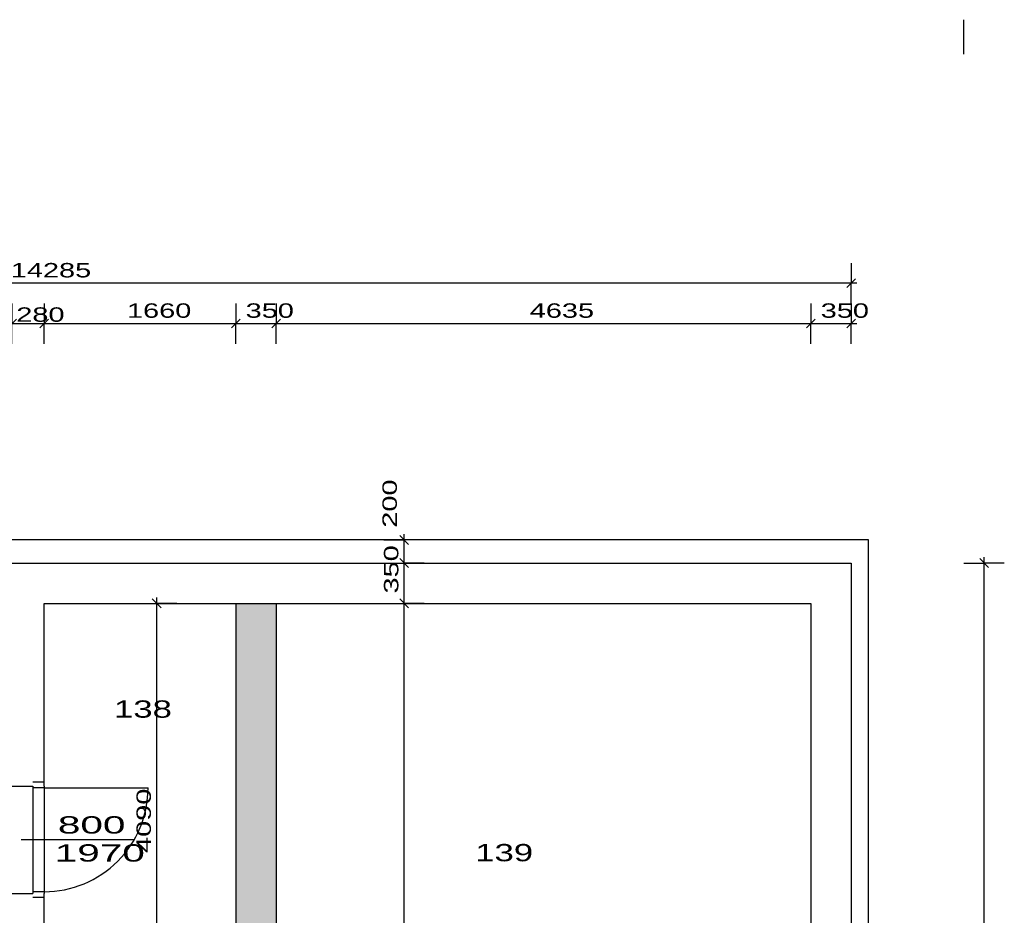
# Model space of a CAD drawing. Extents: x -196363 to 396902, y -489949 to -260582.
# Tile 113 of 256: x 134036 to 142572, y -373298 to -365532. Entities that reach past the tile are written whole.
import ezdxf

# ---------------------------------------------------------------- set-up
doc = ezdxf.new("R2010")
doc.units = 0
doc.header["$MEASUREMENT"] = 0
for name, color, linetype in [('bourani', 15, 'Continuous'), ('koty', 1, 'Continuous'), ('legenda', 1, 'Continuous'), ('noszdiv', 1, 'Continuous'), ('srafbourani', 15, 'Continuous')]:
    doc.layers.add(name, color=color, linetype=linetype)
doc.styles.add('SPIRITTXTSTYLE1', font='ROMAN')
doc.styles.add('SPIRITTXTSTYLE2', font='txt')
doc.linetypes.add('CERCH2', pattern='A,0,-1,[17,dur+dsp vaclavov.shx,S=0.003401,R=0,X=-1,Y=0],0', length=1)
doc.dimstyles.new('SPIRITSTYLE150', dxfattribs={"dimtxt": 125, "dimasz": 12.7, "dimexe": 175, "dimexo": 977.326538, "dimgap": 50, "dimtad": 1, "dimdec": 3, "dimzin": 0, "dimdsep": 46, "dimlunit": 7, "dimtxsty": 'SPIRITTXTSTYLE1', "dimblk1": '_TICKMARKS150', "dimblk2": '_TICKMARKS150', "dimsah": 1, "dimcen": 0.09, "dimdle": 50, "dimclrd": 1, "dimclre": 1, "dimclrt": 1, "dimadec": 0, "dimazin": 0, "dimtfac": 1, "dimtdec": 4, "dimtofl": 0, "dimtmove": 1, "dimatfit": 0, "dimfxl": 0, "dimtolj": 1, "dimtzin": 0, "dimarcsym": 0})
doc.dimstyles.new('SPIRITSTYLE26', dxfattribs={"dimtxt": 125, "dimasz": 12.7, "dimexe": 175, "dimexo": -175, "dimgap": 50, "dimtad": 1, "dimdec": 3, "dimzin": 0, "dimdsep": 46, "dimlunit": 7, "dimtxsty": 'SPIRITTXTSTYLE1', "dimblk1": '_TICKMARKS26', "dimblk2": '_TICKMARKS26', "dimsah": 1, "dimcen": 0.09, "dimdle": 50, "dimclrd": 1, "dimclre": 1, "dimclrt": 1, "dimadec": 0, "dimazin": 0, "dimtfac": 1, "dimtdec": 4, "dimtofl": 0, "dimtmove": 1, "dimatfit": 0, "dimfxl": 0, "dimtolj": 1, "dimtzin": 0, "dimarcsym": 0})
doc.dimstyles.new('SPIRITSTYLE358', dxfattribs={"dimtxt": 125, "dimasz": 12.7, "dimexe": 175, "dimexo": 3700.533936, "dimgap": 50, "dimtad": 1, "dimdec": 3, "dimzin": 0, "dimdsep": 46, "dimlunit": 7, "dimtxsty": 'SPIRITTXTSTYLE1', "dimblk1": '_TICKMARKS358', "dimblk2": '_TICKMARKS358', "dimsah": 1, "dimcen": 0.09, "dimdle": 50, "dimclrd": 1, "dimclre": 1, "dimclrt": 1, "dimadec": 0, "dimazin": 0, "dimtfac": 1, "dimtdec": 4, "dimtofl": 0, "dimtmove": 1, "dimatfit": 0, "dimfxl": 0, "dimtolj": 1, "dimtzin": 0, "dimarcsym": 0})
doc.dimstyles.new('SPIRITSTYLE52', dxfattribs={"dimtxt": 125, "dimasz": 12.7, "dimexe": 175, "dimexo": 2251.444092, "dimgap": 50, "dimtad": 1, "dimdec": 3, "dimzin": 0, "dimdsep": 46, "dimlunit": 7, "dimtxsty": 'SPIRITTXTSTYLE1', "dimblk1": '_TICKMARKS52', "dimblk2": '_TICKMARKS52', "dimsah": 1, "dimcen": 0.09, "dimdle": 50, "dimclrd": 1, "dimclre": 1, "dimclrt": 1, "dimadec": 0, "dimazin": 0, "dimtfac": 1, "dimtdec": 4, "dimtofl": 0, "dimtmove": 1, "dimatfit": 0, "dimfxl": 0, "dimtolj": 1, "dimtzin": 0, "dimarcsym": 0})
doc.dimstyles.new('SPIRITSTYLE54', dxfattribs={"dimtxt": 125, "dimasz": 12.7, "dimexe": 175, "dimexo": 3776.436279, "dimgap": 50, "dimtad": 1, "dimdec": 3, "dimzin": 0, "dimdsep": 46, "dimlunit": 7, "dimtxsty": 'SPIRITTXTSTYLE1', "dimblk1": '_TICKMARKS54', "dimblk2": '_TICKMARKS54', "dimsah": 1, "dimcen": 0.09, "dimdle": 50, "dimclrd": 1, "dimclre": 1, "dimclrt": 1, "dimadec": 0, "dimazin": 0, "dimtfac": 1, "dimtdec": 4, "dimtofl": 0, "dimtmove": 1, "dimatfit": 0, "dimfxl": 0, "dimtolj": 1, "dimtzin": 0, "dimarcsym": 0})

# ---------------------------------------------------------------- blocks, each defined once
blk = doc.blocks.new('_TICKMARKS26')
at = {"color": 1, "linetype": 'Continuous'}
blk.add_line((-3, -3), (3, 3), dxfattribs=at)
blk = doc.blocks.new('*D623')
at = {"color": 1, "linetype": 'Continuous', "ltscale": 300}
for p, q in [((137193.65625, -370592.90625, 1723.80005), (137368.65625, -370592.90625, 1723.80005)), ((137368.65625, -377227.875, 1723.80005), (137368.65625, -370542.90625, 1723.80005)), ((137543.65625, -370592.90625, 1723.80005), (137368.65625, -370592.90625, 1723.80005)), ((137193.65625, -377177.875, 1723.80005), (137368.65625, -377177.875, 1723.80005)), ((137543.65625, -377177.875, 1723.80005), (137368.65625, -377177.875, 1723.80005))]:
    blk.add_line(p, q, dxfattribs=at)
at = {"color": 1, "linetype": 'Continuous', "ltscale": 300, "xscale": 12.69999980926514, "yscale": 12.69999980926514, "zscale": 12.69999980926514}
for p, rotation in [((137368.65625, -370592.90625, 1723.80005), 90.00000250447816), ((137368.65625, -377177.875, 1723.80005), 270.0000006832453)]:
    blk.add_blockref('_TICKMARKS26', p, dxfattribs=dict(at, rotation=rotation))
at = {"color": 1, "linetype": 'Continuous', "ltscale": 300, "style": 'SPIRITTXTSTYLE1', "width": 1.5}
blk.add_text('6585', height=125, rotation=90.000002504, dxfattribs=at).set_placement((137318.65625, -374004.40625, 1723.80005))
blk = doc.blocks.new('*D624')
at = {"color": 1, "linetype": 'Continuous', "ltscale": 300}
for p, q in [((137193.65625, -370242.90625, 1723.80005), (137368.65625, -370242.90625, 1723.80005)), ((137368.65625, -370642.90625, 1723.80005), (137368.65625, -370192.90625, 1723.80005)), ((137543.65625, -370242.90625, 1723.80005), (137368.65625, -370242.90625, 1723.80005)), ((137193.65625, -370592.90625, 1723.80005), (137368.65625, -370592.90625, 1723.80005)), ((137543.65625, -370592.90625, 1723.80005), (137368.65625, -370592.90625, 1723.80005))]:
    blk.add_line(p, q, dxfattribs=at)
at = {"color": 1, "linetype": 'Continuous', "ltscale": 300, "xscale": 12.69999980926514, "yscale": 12.69999980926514, "zscale": 12.69999980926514}
for p, rotation in [((137368.65625, -370242.90625, 1723.80005), 90.00000250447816), ((137368.65625, -370592.90625, 1723.80005), 270.0000006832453)]:
    blk.add_blockref('_TICKMARKS26', p, dxfattribs=dict(at, rotation=rotation))
at = {"color": 1, "linetype": 'Continuous', "ltscale": 300, "style": 'SPIRITTXTSTYLE1', "width": 1.5}
blk.add_text('350', height=125, rotation=90.000002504, dxfattribs=at).set_placement((137318.65625, -370507.1875, 1723.80005))
blk = doc.blocks.new('_TICKMARKS52')
at = {"color": 1, "linetype": 'Continuous'}
blk.add_line((-3, -3), (3, 3), dxfattribs=at)
blk = doc.blocks.new('*D648')
at = {"color": 1, "linetype": 'Continuous', "ltscale": 300}
for p, q in [((126959.2, -367641.5, 1723.8), (126959.2, -367816.5, 1723.8)), ((141244.2, -367641.5, 1723.8), (141244.2, -367816.5, 1723.8)), ((141294.2, -367816.5, 1723.8), (126909.2, -367816.5, 1723.8)), ((126959.2, -367991.5, 1723.8), (126959.2, -367816.5, 1723.8)), ((141244.2, -367991.5, 1723.8), (141244.2, -367816.5, 1723.8))]:
    blk.add_line(p, q, dxfattribs=at)
at = {"color": 1, "linetype": 'Continuous', "ltscale": 300, "xscale": 12.69999980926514, "yscale": 12.69999980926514, "zscale": 12.69999980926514}
for p, rotation in [((126959.2, -367816.5, 1723.8), 180.0000050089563), ((141244.2, -367816.5, 1723.8), 360.0000100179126)]:
    blk.add_blockref('_TICKMARKS52', p, dxfattribs=dict(at, rotation=rotation))
at = {"color": 1, "linetype": 'Continuous', "ltscale": 300, "style": 'SPIRITTXTSTYLE1', "width": 1.5}
blk.add_text('14285', height=125, rotation=360.00001, dxfattribs=at).set_placement((133958.8, -367766.5, 1723.8))
blk = doc.blocks.new('_TICKMARKS54')
at = {"color": 1, "linetype": 'Continuous'}
blk.add_line((-3, -3), (3, 3), dxfattribs=at)
blk = doc.blocks.new('*D651')
at = {"color": 1, "linetype": 'Continuous', "ltscale": 300}
for p, q in [((133969.171875, -367991.46875, 1723.800049), (133969.171875, -368166.4375, 1723.800049)), ((134249.171875, -367991.46875, 1723.800049), (134249.171875, -368166.4375, 1723.800049)), ((133919.1875, -368166.4375, 1723.800049), (134299.171875, -368166.4375, 1723.800049)), ((133969.171875, -368341.4375, 1723.800049), (133969.171875, -368166.4375, 1723.800049)), ((134249.171875, -368341.4375, 1723.800049), (134249.171875, -368166.4375, 1723.800049))]:
    blk.add_line(p, q, dxfattribs=at)
at = {"color": 1, "linetype": 'Continuous', "ltscale": 300, "xscale": 12.69999980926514, "yscale": 12.69999980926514, "zscale": 12.69999980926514, "rotation": 180.0000050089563}
blk.add_blockref('_TICKMARKS54', (133969.171875, -368166.4375, 1723.800049), dxfattribs=at)
at = {"color": 1, "linetype": 'Continuous', "ltscale": 300, "xscale": 12.69999980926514, "yscale": 12.69999980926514, "zscale": 12.69999980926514}
blk.add_blockref('_TICKMARKS54', (134249.171875, -368166.4375, 1723.800049), dxfattribs=at)
at = {"color": 1, "linetype": 'Continuous', "ltscale": 300, "style": 'SPIRITTXTSTYLE1', "width": 1.5}
blk.add_text('280', height=125, dxfattribs=at).set_placement((134006.625, -368151.09375, 1723.800049))
blk = doc.blocks.new('*D652')
at = {"color": 1, "linetype": 'Continuous', "ltscale": 300}
for p, q in [((134249.171875, -367991.46875, 1723.800049), (134249.171875, -368166.4375, 1723.800049)), ((135909.15625, -367991.46875, 1723.800049), (135909.15625, -368166.4375, 1723.800049)), ((134199.171875, -368166.4375, 1723.800049), (135959.140625, -368166.4375, 1723.800049)), ((134249.171875, -368341.4375, 1723.800049), (134249.171875, -368166.4375, 1723.800049)), ((135909.15625, -368341.4375, 1723.800049), (135909.15625, -368166.4375, 1723.800049))]:
    blk.add_line(p, q, dxfattribs=at)
at = {"color": 1, "linetype": 'Continuous', "ltscale": 300, "xscale": 12.69999980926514, "yscale": 12.69999980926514, "zscale": 12.69999980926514, "rotation": 180.0000050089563}
blk.add_blockref('_TICKMARKS52', (134249.171875, -368166.4375, 1723.800049), dxfattribs=at)
at = {"color": 1, "linetype": 'Continuous', "ltscale": 300, "xscale": 12.69999980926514, "yscale": 12.69999980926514, "zscale": 12.69999980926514}
blk.add_blockref('_TICKMARKS52', (135909.15625, -368166.4375, 1723.800049), dxfattribs=at)
at = {"color": 1, "linetype": 'Continuous', "ltscale": 300, "style": 'SPIRITTXTSTYLE1', "width": 1.5}
blk.add_text('1660', height=125, dxfattribs=at).set_placement((134966.0625, -368116.46875, 1723.800049))
blk = doc.blocks.new('*D653')
at = {"color": 1, "linetype": 'Continuous', "ltscale": 300}
for p, q in [((135909.15625, -367991.46875, 1723.800049), (135909.15625, -368166.4375, 1723.800049)), ((136259.1875, -367991.46875, 1723.800049), (136259.1875, -368166.4375, 1723.800049)), ((135859.15625, -368166.4375, 1723.800049), (136309.1875, -368166.4375, 1723.800049)), ((135909.15625, -368341.4375, 1723.800049), (135909.15625, -368166.4375, 1723.800049)), ((136259.1875, -368341.4375, 1723.800049), (136259.1875, -368166.4375, 1723.800049))]:
    blk.add_line(p, q, dxfattribs=at)
at = {"color": 1, "linetype": 'Continuous', "ltscale": 300, "xscale": 12.69999980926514, "yscale": 12.69999980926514, "zscale": 12.69999980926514, "rotation": 180.0000050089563}
blk.add_blockref('_TICKMARKS52', (135909.15625, -368166.4375, 1723.800049), dxfattribs=at)
at = {"color": 1, "linetype": 'Continuous', "ltscale": 300, "xscale": 12.69999980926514, "yscale": 12.69999980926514, "zscale": 12.69999980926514}
blk.add_blockref('_TICKMARKS52', (136259.1875, -368166.4375, 1723.800049), dxfattribs=at)
at = {"color": 1, "linetype": 'Continuous', "ltscale": 300, "style": 'SPIRITTXTSTYLE1', "width": 1.5}
blk.add_text('350', height=125, dxfattribs=at).set_placement((135994.890625, -368116.46875, 1723.800049))
blk = doc.blocks.new('*D654')
at = {"color": 1, "linetype": 'Continuous', "ltscale": 300}
for p, q in [((136259.1875, -367991.46875, 1723.800049), (136259.1875, -368166.4375, 1723.800049)), ((140894.203125, -367991.46875, 1723.800049), (140894.203125, -368166.4375, 1723.800049)), ((136209.203125, -368166.4375, 1723.800049), (140944.1875, -368166.4375, 1723.800049)), ((136259.1875, -368341.4375, 1723.800049), (136259.1875, -368166.4375, 1723.800049)), ((140894.203125, -368341.4375, 1723.800049), (140894.203125, -368166.4375, 1723.800049))]:
    blk.add_line(p, q, dxfattribs=at)
at = {"color": 1, "linetype": 'Continuous', "ltscale": 300, "xscale": 12.69999980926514, "yscale": 12.69999980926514, "zscale": 12.69999980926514, "rotation": 180.0000050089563}
blk.add_blockref('_TICKMARKS52', (136259.1875, -368166.4375, 1723.800049), dxfattribs=at)
at = {"color": 1, "linetype": 'Continuous', "ltscale": 300, "xscale": 12.69999980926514, "yscale": 12.69999980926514, "zscale": 12.69999980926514}
blk.add_blockref('_TICKMARKS52', (140894.203125, -368166.4375, 1723.800049), dxfattribs=at)
at = {"color": 1, "linetype": 'Continuous', "ltscale": 300, "style": 'SPIRITTXTSTYLE1', "width": 1.5}
blk.add_text('4635', height=125, dxfattribs=at).set_placement((138457.640625, -368116.46875, 1723.800049))
blk = doc.blocks.new('*D655')
at = {"color": 1, "linetype": 'Continuous', "ltscale": 300}
for p, q in [((140894.203125, -367991.46875, 1723.800049), (140894.203125, -368166.4375, 1723.800049)), ((141244.1875, -367991.46875, 1723.800049), (141244.1875, -368166.4375, 1723.800049)), ((140844.203125, -368166.4375, 1723.800049), (141294.1875, -368166.4375, 1723.800049)), ((140894.203125, -368341.4375, 1723.800049), (140894.203125, -368166.4375, 1723.800049)), ((141244.1875, -368341.4375, 1723.800049), (141244.1875, -368166.4375, 1723.800049))]:
    blk.add_line(p, q, dxfattribs=at)
at = {"color": 1, "linetype": 'Continuous', "ltscale": 300, "xscale": 12.69999980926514, "yscale": 12.69999980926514, "zscale": 12.69999980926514, "rotation": 180.0000050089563}
blk.add_blockref('_TICKMARKS52', (140894.203125, -368166.4375, 1723.800049), dxfattribs=at)
at = {"color": 1, "linetype": 'Continuous', "ltscale": 300, "xscale": 12.69999980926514, "yscale": 12.69999980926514, "zscale": 12.69999980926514}
blk.add_blockref('_TICKMARKS52', (141244.1875, -368166.4375, 1723.800049), dxfattribs=at)
at = {"color": 1, "linetype": 'Continuous', "ltscale": 300, "style": 'SPIRITTXTSTYLE1', "width": 1.5}
blk.add_text('350', height=125, dxfattribs=at).set_placement((140979.90625, -368116.46875, 1723.800049))
blk = doc.blocks.new('*D657')
at = {"color": 1, "linetype": 'Continuous', "ltscale": 300}
for p, q in [((135048.59375, -370592.90625, 1723.80005), (135223.59375, -370592.90625, 1723.80005)), ((135223.59375, -374732.90625, 1723.80005), (135223.59375, -370542.90625, 1723.80005)), ((135398.59375, -370592.90625, 1723.80005), (135223.59375, -370592.90625, 1723.80005)), ((135048.59375, -374682.90625, 1723.80005), (135223.59375, -374682.90625, 1723.80005)), ((135398.59375, -374682.90625, 1723.80005), (135223.59375, -374682.90625, 1723.80005))]:
    blk.add_line(p, q, dxfattribs=at)
at = {"color": 1, "linetype": 'Continuous', "ltscale": 300, "xscale": 12.69999980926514, "yscale": 12.69999980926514, "zscale": 12.69999980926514}
for p, rotation in [((135223.59375, -370592.90625, 1723.80005), 90.00000250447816), ((135223.59375, -374682.90625, 1723.80005), 270.0000006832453)]:
    blk.add_blockref('_TICKMARKS26', p, dxfattribs=dict(at, rotation=rotation))
at = {"color": 1, "linetype": 'Continuous', "ltscale": 300, "style": 'SPIRITTXTSTYLE1', "width": 1.5}
blk.add_text('4090', height=125, rotation=90.000002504, dxfattribs=at).set_placement((135173.59375, -372756.9375, 1723.80005))
blk = doc.blocks.new('_TICKMARKS150')
at = {"color": 1, "linetype": 'Continuous'}
blk.add_line((-3, -3), (3, 3), dxfattribs=at)
blk = doc.blocks.new('*D844')
at = {"color": 1, "linetype": 'Continuous', "ltscale": 300}
for p, q in [((142221.515625, -370242.90625, 1723.800049), (142396.515625, -370242.90625, 1723.800049)), ((142396.515625, -377577.875, 1723.800049), (142396.515625, -370192.90625, 1723.800049)), ((142571.515625, -370242.90625, 1723.800049), (142396.515625, -370242.90625, 1723.800049)), ((142221.515625, -377527.875, 1723.800049), (142396.515625, -377527.875, 1723.800049)), ((142571.515625, -377527.875, 1723.800049), (142396.515625, -377527.875, 1723.800049))]:
    blk.add_line(p, q, dxfattribs=at)
at = {"color": 1, "linetype": 'Continuous', "ltscale": 300, "xscale": 12.69999980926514, "yscale": 12.69999980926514, "zscale": 12.69999980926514}
for p, rotation in [((142396.515625, -370242.90625, 1723.800049), 90.00000250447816), ((142396.515625, -377527.875, 1723.800049), 270.0000006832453)]:
    blk.add_blockref('_TICKMARKS150', p, dxfattribs=dict(at, rotation=rotation))
at = {"color": 1, "linetype": 'Continuous', "ltscale": 300, "style": 'SPIRITTXTSTYLE1', "width": 1.5}
blk.add_text('7285', height=125, rotation=90.0000025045, dxfattribs=at).set_placement((142346.515625, -374004.40625, 1723.800049))
blk = doc.blocks.new('_TICKMARKS358')
at = {"color": 1, "linetype": 'Continuous'}
blk.add_line((-3, -3), (3, 3), dxfattribs=at)
blk = doc.blocks.new('*D845')
at = {"color": 1, "linetype": 'Continuous', "ltscale": 300}
for p, q in [((137368.65625, -370292.90625, 1723.80005), (137368.65625, -369992.90625, 1723.80005)), ((137193.65625, -370042.90625, 1723.80005), (137368.65625, -370042.90625, 1723.80005)), ((137543.65625, -370042.90625, 1723.80005), (137368.65625, -370042.90625, 1723.80005)), ((137193.65625, -370242.90625, 1723.80005), (137368.65625, -370242.90625, 1723.80005)), ((137543.65625, -370242.90625, 1723.80005), (137368.65625, -370242.90625, 1723.80005))]:
    blk.add_line(p, q, dxfattribs=at)
at = {"color": 1, "linetype": 'Continuous', "ltscale": 300, "xscale": 12.69999980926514, "yscale": 12.69999980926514, "zscale": 12.69999980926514}
for p, rotation in [((137368.65625, -370042.90625, 1723.80005), 90.00000250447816), ((137368.65625, -370242.90625, 1723.80005), 270.0000006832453)]:
    blk.add_blockref('_TICKMARKS358', p, dxfattribs=dict(at, rotation=rotation))
at = {"color": 1, "linetype": 'Continuous', "ltscale": 300, "style": 'SPIRITTXTSTYLE1', "width": 1.5}
blk.add_text('200', height=125, rotation=90.000002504, dxfattribs=at).set_placement((137305.75, -369936.90625, 1723.80005))

msp = doc.modelspace()

# ---------------------------------------------------------------- hatches: boundary and pattern name
at = {"layer": 'srafbourani', "linetype": 'Continuous', "ltscale": 300}
h = msp.add_hatch(dxfattribs=at)
h.set_pattern_fill('Nasyp-1', color=15, scale=23.8125, angle=45.000008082, style=0, pattern_type=2)
h.set_pattern_definition([(45.000008, (858026.688, -24615.152), (-8.41899395, 25.25696945), [0, -23.8125])])
h.paths.add_polyline_path([(136259.1875, -370592.90625), (135909.15625, -370592.90625), (135909.15625, -374682.90625), (134249.17188, -374682.90625), (134249.17188, -374842.875), (135909.15625, -374842.875), (135909.15625, -375192.875), (136219.15625, -375192.84375), (136219.15625, -375232.875), (136259.1875, -375232.875), (136259.1875, -375192.84375)], flags=0)

# ---------------------------------------------------------------- linework, layer by layer
at = {"layer": 'bourani', "color": 15, "linetype": 'Continuous', "ltscale": 300}
for p, q in [((135909.15625, -370592.90625, 2623.80005), (135909.15625, -374682.90625, 2623.80005)), ((136259.1875, -370592.90625, 2623.80005), (136259.1875, -375192.875, 2623.80005)), ((134249.17188, -372192.875, 3447.6001), (135149.1875, -372192.875, 3447.6001))]:
    msp.add_line(p, q, dxfattribs=at)
at = {"layer": 'bourani', "color": 15, "linetype": 'Continuous', "ltscale": 304.799988}
for p, q in [((134249.17188, -372142.875, 1723.80005), (134149.15625, -372142.875, 1723.80005)), ((134249.17188, -373142.875, 1723.80005), (134149.15625, -373142.875, 1723.80005))]:
    msp.add_line(p, q, dxfattribs=at)
at = {"layer": 'bourani', "color": 15, "linetype": 'Continuous', "ltscale": 370.000031}
for p, q in [((134149.15625, -372192.875, 1723.80005), (134149.15625, -373092.875, 1723.80005)), ((134249.17188, -372192.875, 1723.80005), (134249.17188, -373092.875, 1723.80005))]:
    msp.add_line(p, q, dxfattribs=at)
at = {"layer": 'bourani', "color": 15, "linetype": 'Continuous', "ltscale": 250}
msp.add_line((135027.6875, -372642.875, 1723.80005), (134048.95312, -372642.875, 1723.80005), dxfattribs=at)
at = {"layer": 'bourani', "color": 15, "linetype": 'Continuous', "ltscale": 300}
msp.add_arc((134249.17188, -372192.875, 3447.6001), 900.013, 270.000000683, 360.000010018, dxfattribs=at)
at = {"layer": 'bourani', "color": 15, "linetype": 'Continuous', "ltscale": 250}
for p in [(134149.15625, -372642.875, 1723.80005), (134249.17188, -372642.875, 1723.80005)]:
    msp.add_point(p, dxfattribs=at)
at = {"layer": 'bourani', "color": 15, "linetype": 'Continuous', "ltscale": 300}
msp.add_point((134249.17188, -372642.875, 3447.6001), dxfattribs=at)
at = {"layer": 'bourani', "color": 15, "linetype": 'Continuous', "ltscale": 304.799988}
msp.add_point((134249.17188, -372642.875, 1723.80005), dxfattribs=at)
at = {"layer": 'legenda', "color": 1, "linetype": 'Continuous', "ltscale": 300}
msp.add_line((142219.65625, -365831.625, 4347.59961), (142219.65625, -365531.71875, 4347.59961), dxfattribs=at)
at = {"layer": 'noszdiv', "color": 1, "linetype": 'CERCH2', "ltscale": 300}
for p, q in [((141394.15625, -370042.90625, 2623.80005), (114744.15625, -370042.90625, 2623.80005)), ((141394.15625, -377677.875, 2623.80005), (141394.15625, -370042.90625, 2623.80005))]:
    msp.add_line(p, q, dxfattribs=at)
at = {"layer": 'noszdiv', "color": 1, "linetype": 'Continuous', "ltscale": 300}
for p, q in [((132189.14062, -370242.90625, 2623.80005), (141244.1875, -370242.90625, 2623.80005)), ((141244.1875, -370242.90625, 2623.80005), (141244.1875, -377527.875, 2623.80005)), ((134249.17188, -372177.90625, 2623.80005), (134249.17188, -370592.90625, 2623.80005)), ((134249.17188, -370592.90625, 2623.80005), (135909.15625, -370592.90625, 2623.80005)), ((136259.1875, -370592.90625, 2623.80005), (140894.20312, -370592.90625, 2623.80005)), ((140894.20312, -370592.90625, 2623.80005), (140894.20312, -377177.875, 2623.80005)), ((133969.17188, -372177.90625, 2623.80005), (134149.15625, -372177.90625, 2623.80005)), ((134149.15625, -372177.90625, 2623.80005), (134149.15625, -372192.875, 2623.80005)), ((134249.17188, -372192.875, 2623.80005), (134149.15625, -372192.875, 2623.80005)), ((134249.17188, -372177.90625, 2623.80005), (134249.17188, -372192.875, 2623.80005)), ((133969.17188, -373107.90625, 2623.80005), (134149.15625, -373107.90625, 2623.80005)), ((134149.15625, -373092.875, 2623.80005), (134149.15625, -373107.90625, 2623.80005)), ((134249.17188, -373092.875, 2623.80005), (134149.15625, -373092.875, 2623.80005)), ((134249.17188, -373092.875, 2623.80005), (134249.17188, -373107.90625, 2623.80005)), ((134249.17188, -374682.90625, 2623.80005), (134249.17188, -373107.90625, 2623.80005))]:
    msp.add_line(p, q, dxfattribs=at)
at = {"layer": 'srafbourani', "color": 15, "linetype": 'Continuous', "ltscale": 300}
msp.add_line((135909.15625, -370592.90625, 1723.80005), (136259.1875, -370592.90625, 1723.80005), dxfattribs=at)

# ---------------------------------------------------------------- texts
at = {"layer": 'bourani', "color": 15, "linetype": 'Continuous', "ltscale": 250, "style": 'SPIRITTXTSTYLE1', "width": 1.75}
for s, p in [('800', (134367.04688, -372588.75)), ('1970', (134339.90625, -372831.9375))]:
    msp.add_text(s, height=150, dxfattribs=at).set_placement(p)
at = {"layer": 'legenda', "color": 1, "linetype": 'Continuous', "ltscale": 300, "style": 'SPIRITTXTSTYLE2', "width": 1.5}
for s, p in [('138', (134853.65625, -371584.1875, 1723.80005)), ('139', (137985, -372829.125, 1723.80005))]:
    msp.add_text(s, height=150, dxfattribs=at).set_placement(p)

# ---------------------------------------------------------------- dimensions: what is measured, and where the dimension line sits
at = {"layer": 'koty', "color": 1, "linetype": 'Continuous', "ltscale": 300}
for base, p1, p2, picture, middle in [((141244.1875, -367816.46875, 1723.80005), (141244.1875, -370242.90625, 1723.80005), (126959.17188, -370242.90625, 1723.80005), '*D648', (134101.6875, -367816.46875, 1723.80005)), ((134249.17188, -368166.4375, 1723.80005), (134249.17188, -370592.90625, 1723.80005), (135909.15625, -370592.90625, 1723.80005), '*D652', (135079.15625, -368166.4375, 1723.80005)), ((135909.15625, -368166.4375, 1723.80005), (135909.15625, -370592.90625, 1723.80005), (136259.1875, -370592.90625, 1723.80005), '*D653', (136084.17188, -368166.4375, 1723.80005)), ((136259.1875, -368166.4375, 1723.80005), (136259.1875, -370592.90625, 1723.80005), (140894.20312, -370592.90625, 1723.80005), '*D654', (138576.70312, -368166.4375, 1723.80005)), ((140894.20312, -368166.4375, 1723.80005), (140894.20312, -370592.90625, 1723.80005), (141244.1875, -370592.90625, 1723.80005), '*D655', (141069.1875, -368166.4375, 1723.80005))]:
    dim = msp.add_linear_dim(base=base, p1=p1, p2=p2, dimstyle='SPIRITSTYLE52', dxfattribs=at)
    dim.commit()
    dim.dimension.update_dxf_attribs({"geometry": picture, "text_midpoint": middle})
dim = msp.add_linear_dim(base=(133969.17188, -368166.4375, 1723.80005), p1=(133969.17188, -372117.875, 1723.80005), p2=(134249.17188, -372117.875, 1723.80005), dimstyle='SPIRITSTYLE54', dxfattribs=at)
dim.commit()
dim.dimension.update_dxf_attribs({"geometry": '*D651', "text_midpoint": (134155.4375, -368151.09375), "dimtype": 160})
dim = msp.add_linear_dim(base=(137368.65625, -370242.90625, 1723.80005), p1=(141244.1875, -370242.90625, 1723.80005), p2=(141244.1875, -370042.90625, 1723.80005), angle=90.000002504, dimstyle='SPIRITSTYLE358', dxfattribs=at)
dim.commit()
dim.dimension.update_dxf_attribs({"geometry": '*D845', "text_midpoint": (137156.95312, -369936.90625), "dimtype": 160})
for base, p1, p2, dimstyle, picture, middle in [((137368.65625, -370592.90625, 1723.80005), (137368.65625, -370592.90625, 1723.80005), (137368.65625, -370242.90625, 1723.80005), 'SPIRITSTYLE26', '*D624', (137368.65625, -370417.90625, 1723.80005)), ((142396.51562, -377527.875, 1723.80005), (141244.1875, -377527.875, 1723.80005), (141244.1875, -370242.90625, 1723.80005), 'SPIRITSTYLE150', '*D844', (142396.51562, -373885.375, 1723.80005)), ((135223.59375, -374682.90625, 1723.80005), (135223.59375, -374682.90625, 1723.80005), (135223.59375, -370592.90625, 1723.80005), 'SPIRITSTYLE26', '*D657', (135223.59375, -372637.90625, 1723.80005)), ((137368.65625, -377177.875, 1723.80005), (137368.65625, -377177.875, 1723.80005), (137368.65625, -370592.90625, 1723.80005), 'SPIRITSTYLE26', '*D623', (137368.65625, -373885.375, 1723.80005))]:
    dim = msp.add_linear_dim(base=base, p1=p1, p2=p2, angle=90.000002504, dimstyle=dimstyle, dxfattribs=at)
    dim.commit()
    dim.dimension.update_dxf_attribs({"geometry": picture, "text_midpoint": middle})

doc.saveas('drawing.dxf')
